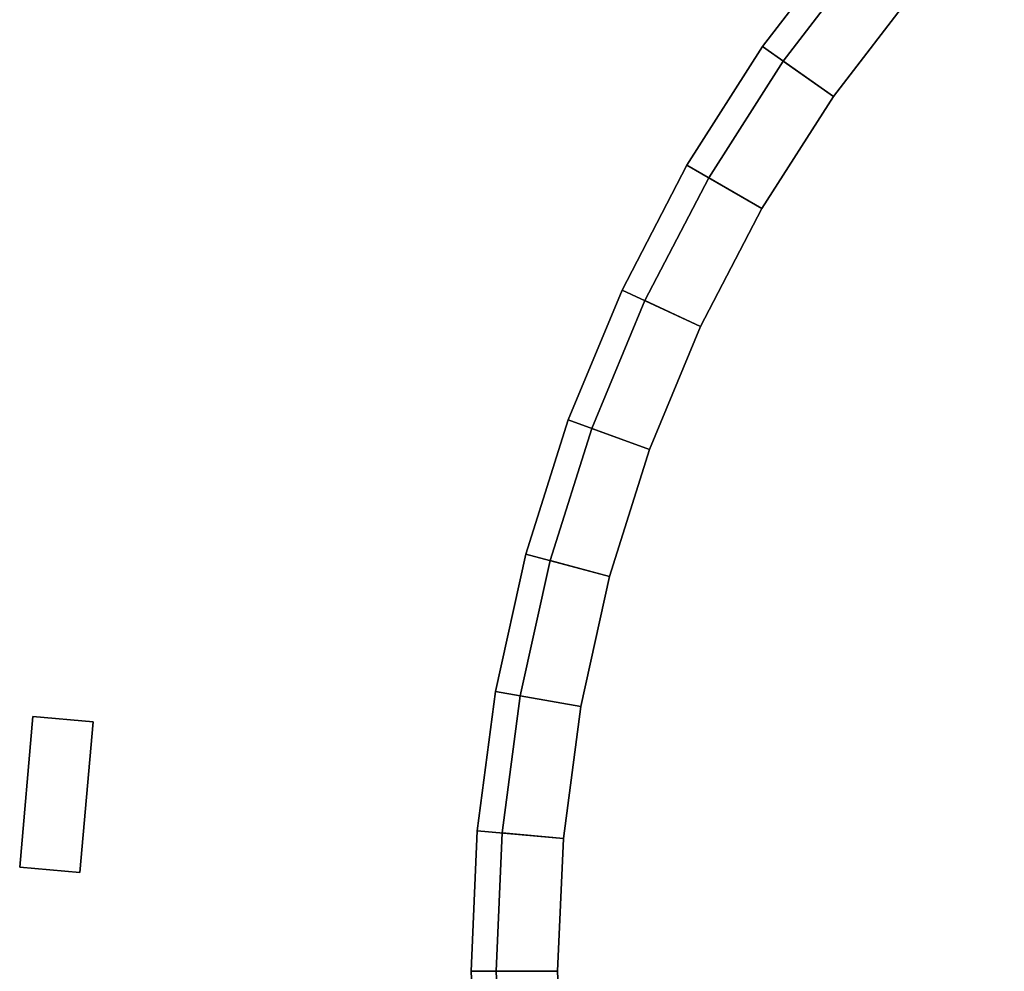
# Model space of a CAD drawing. Header units: millimetres. Extents: x -20.5 to 48.3, y -18.9 to 18.9.
# Tile 64 of 180: x -20.5 to -10.7, y 0 to 9.4. Entities that reach past the tile are written whole.
import ezdxf

# ---------------------------------------------------------------- set-up
doc = ezdxf.new("R2010")
doc.units = ezdxf.units.MM

# ---------------------------------------------------------------- blocks, each defined once
blk = doc.blocks.new('3D_13b48db8020_1')
at = {"color": 0, "flags": 1}
for tag, p in [('TGA-Nummer', (85, 0)), ('Hersteller', (85, -5)), ('Revisionsdatum', (85, -10)), ('Bezeichnung', (85, -15)), ('Bestellnummer', (85, -20)), ('DATANORM-Nummer', (85, -25)), ('DATANORM-Kurztext', (85, -30)), ('Nennweite', (85, -35)), ('Betriebstemperatur', (85, -40)), ('Betriebsdruck', (85, -45)), ('kvs_Wert', (85, -50)), ('Antrieb_DATANORM', (85, -55)), ('Antrieb_Text', (85, -60)), ('Produktzubehoer_DATANORM_1', (85, -65)), ('Produktzubehoer_Text_1', (85, -70)), ('Produktzubehoer_DATANORM_2', (85, -75)), ('Produktzubehoer_Text_2', (85, -80)), ('Produktzubehoer_DATANORM_3', (85, -85)), ('Produktzubehoer_Text_3', (85, -90)), ('Produktzubehoer_DATANORM_4', (85, -95)), ('Produktzubehoer_Text_4', (85, -100)), ('Produktzubehoer_DATANORM_5', (85, -105)), ('Produktzubehoer_Text_5', (85, -110)), ('Produktzubehoer_DATANORM_6', (85, -115)), ('Produktzubehoer_Text_6', (85, -120)), ('Produktzubehoer_DATANORM_7', (85, -125)), ('Produktzubehoer_Text_7', (85, -130))]:
    blk.add_attdef(tag, p, '', height=2.5, dxfattribs=at)
at = {"color": 250, "true_color": 0x2d3033}
mesh = blk.add_polyface(dxfattribs=at)
corners = [(-11.1408, 11.1408, 4.7491), (-12.0694, 10.1274, 4.7491), (-11.6021, 9.7353, 5.4991), (-10.7095, 10.7095, 5.4991), (-12.0694, 10.1274, 4.7491), (-12.9062, 9.037, 4.7491), (-12.4065, 8.6871, 5.4991), (-11.6021, 9.7353, 5.4991), (-10.7095, 10.7095, 5.4991), (-11.6021, 9.7353, 5.4991), (-12.0694, 10.1274, 6.2491), (-11.1408, 11.1408, 6.2491), (-11.6021, 9.7353, 5.4991), (-12.4065, 8.6871, 5.4991), (-12.9062, 9.037, 6.2491), (-12.0694, 10.1274, 6.2491), (-11.1408, 11.1408, 6.2491), (-12.0694, 10.1274, 6.2491), (-11.6021, 9.7353, 6.9991), (-10.7095, 10.7095, 6.9991), (-12.0694, 10.1274, 6.2491), (-12.9062, 9.037, 6.2491), (-12.4065, 8.6871, 6.9991), (-11.6021, 9.7353, 6.9991), (-10.7095, 10.7095, 6.9991), (-11.6021, 9.7353, 6.9991), (-12.0694, 10.1274, 7.7491), (-11.1408, 11.1408, 7.7491), (-11.6021, 9.7353, 6.9991), (-12.4065, 8.6871, 6.9991), (-12.9062, 9.037, 7.7491), (-12.0694, 10.1274, 7.7491), (-11.1408, 11.1408, 7.7491), (-12.0694, 10.1274, 7.7491), (-11.6021, 9.7353, 8.4991), (-10.7095, 10.7095, 8.4991), (-12.0694, 10.1274, 7.7491), (-12.9062, 9.037, 7.7491), (-12.4065, 8.6871, 8.4991), (-11.6021, 9.7353, 8.4991), (-10.7095, 10.7095, 8.4991), (-11.6021, 9.7353, 8.4991), (-12.0694, 10.1274, 9.2491), (-11.1408, 11.1408, 9.2491), (-11.6021, 9.7353, 8.4991), (-12.4065, 8.6871, 8.4991), (-12.9062, 9.037, 9.2491), (-12.0694, 10.1274, 9.2491), (-11.1408, 11.1408, 9.2491), (-12.0694, 10.1274, 9.2491), (-11.6021, 9.7353, 9.9991), (-10.7095, 10.7095, 9.9991), (-12.0694, 10.1274, 9.2491), (-12.9062, 9.037, 9.2491), (-12.4065, 8.6871, 9.9991), (-11.6021, 9.7353, 9.9991), (-10.7095, 10.7095, 9.9991), (-11.6021, 9.7353, 9.9991), (-12.0694, 10.1274, 10.7491), (-11.1408, 11.1408, 10.7491), (-11.6021, 9.7353, 9.9991), (-12.4065, 8.6871, 9.9991), (-12.9062, 9.037, 10.7491), (-12.0694, 10.1274, 10.7491), (-11.1408, 11.1408, 10.7491), (-12.0694, 10.1274, 10.7491), (-11.6021, 9.7353, 11.4991), (-10.7095, 10.7095, 11.4991), (-12.0694, 10.1274, 10.7491), (-12.9062, 9.037, 10.7491), (-12.4065, 8.6871, 11.4991), (-11.6021, 9.7353, 11.4991), (-10.7095, 10.7095, 11.4991), (-11.6021, 9.7353, 11.4991), (-12.0694, 10.1274, 12.2491), (-11.1408, 11.1408, 12.2491), (-11.6021, 9.7353, 11.4991), (-12.4065, 8.6871, 11.4991), (-12.9062, 9.037, 12.2491), (-12.0694, 10.1274, 12.2491), (-11.1408, 11.1408, 12.2491), (-12.0694, 10.1274, 12.2491), (-11.6021, 9.7353, 12.9991), (-10.7095, 10.7095, 12.9991), (-12.0694, 10.1274, 12.2491), (-12.9062, 9.037, 12.2491), (-12.4065, 8.6871, 12.9991), (-11.6021, 9.7353, 12.9991), (-10.7095, 10.7095, 12.9991), (-11.6021, 9.7353, 12.9991), (-12.0694, 10.1274, 13.7491), (-11.1408, 11.1408, 13.7491), (-11.6021, 9.7353, 12.9991), (-12.4065, 8.6871, 12.9991), (-12.9062, 9.037, 13.7491), (-12.0694, 10.1274, 13.7491), (-11.1408, 11.1408, 13.7491), (-12.0694, 10.1274, 13.7491), (-11.6021, 9.7353, 14.4991), (-10.7095, 10.7095, 14.4991), (-12.0694, 10.1274, 13.7491), (-12.9062, 9.037, 13.7491), (-12.4065, 8.6871, 14.4991), (-11.6021, 9.7353, 14.4991), (-12.9062, 9.037, 13.7491), (-13.6447, 7.8778, 13.7491), (-13.1164, 7.5728, 14.4991), (-12.4065, 8.6871, 14.4991), (-10.7095, 10.7095, 14.4991), (-11.6021, 9.7353, 14.4991), (-12.2609, 10.2881, 14.4991), (-11.3176, 11.3176, 14.4991), (-11.6021, 9.7353, 14.4991), (-12.4065, 8.6871, 14.4991), (-13.1109, 9.1804, 14.4991), (-12.2609, 10.2881, 14.4991), (-12.4065, 8.6871, 14.4991), (-13.1164, 7.5728, 14.4991), (-13.8612, 8.0028, 14.4991), (-13.1109, 9.1804, 14.4991), (-11.3176, 11.3176, 14.4991), (-12.2609, 10.2881, 14.4991), (-12.2609, 10.2881, 3.9991), (-11.3176, 11.3176, 3.9991), (-12.2609, 10.2881, 14.4991), (-13.1109, 9.1804, 14.4991), (-13.1109, 9.1804, 3.9991), (-12.2609, 10.2881, 3.9991), (-13.1109, 9.1804, 14.4991), (-13.8612, 8.0028, 14.4991), (-13.8612, 8.0028, 3.9991), (-13.1109, 9.1804, 3.9991), (-11.3176, 11.3176, 3.9991), (-12.2609, 10.2881, 3.9991), (-11.6021, 9.7353, 3.9991), (-10.7095, 10.7095, 3.9991), (-12.2609, 10.2881, 3.9991), (-13.1109, 9.1804, 3.9991), (-12.4065, 8.6871, 3.9991), (-11.6021, 9.7353, 3.9991), (-13.1109, 9.1804, 3.9991), (-13.8612, 8.0028, 3.9991), (-13.1164, 7.5728, 3.9991), (-12.4065, 8.6871, 3.9991), (-10.7095, 10.7095, 3.9991), (-11.6021, 9.7353, 3.9991), (-12.0694, 10.1274, 4.7491), (-11.1408, 11.1408, 4.7491), (-11.6021, 9.7353, 3.9991), (-12.4065, 8.6871, 3.9991), (-12.9062, 9.037, 4.7491), (-12.0694, 10.1274, 4.7491), (-12.4065, 8.6871, 3.9991), (-13.1164, 7.5728, 3.9991), (-13.6447, 7.8778, 4.7491), (-12.9062, 9.037, 4.7491)]
mesh.append_faces([[corners[k] for k in face] for face in [(0, 1, 2, 3), (4, 5, 6, 7), (8, 9, 10, 11), (12, 13, 14, 15), (16, 17, 18, 19), (20, 21, 22, 23), (24, 25, 26, 27), (28, 29, 30, 31), (32, 33, 34, 35), (36, 37, 38, 39), (40, 41, 42, 43), (44, 45, 46, 47), (48, 49, 50, 51), (52, 53, 54, 55), (56, 57, 58, 59), (60, 61, 62, 63), (64, 65, 66, 67), (68, 69, 70, 71), (72, 73, 74, 75), (76, 77, 78, 79), (80, 81, 82, 83), (84, 85, 86, 87), (88, 89, 90, 91), (92, 93, 94, 95), (96, 97, 98, 99), (100, 101, 102, 103), (104, 105, 106, 107), (108, 109, 110, 111), (112, 113, 114, 115), (116, 117, 118, 119), (120, 121, 122, 123), (124, 125, 126, 127), (128, 129, 130, 131), (132, 133, 134, 135), (136, 137, 138, 139), (140, 141, 142, 143), (144, 145, 146, 147), (148, 149, 150, 151), (152, 153, 154, 155)]], dxfattribs={"color": 250})
mesh = blk.add_polyface(dxfattribs=at)
corners = [(-12.9062, 9.037, 4.7491), (-13.6447, 7.8778, 4.7491), (-13.1164, 7.5728, 5.4991), (-12.4065, 8.6871, 5.4991), (-13.6447, 7.8778, 4.7491), (-14.2793, 6.6586, 4.7491), (-13.7265, 6.4008, 5.4991), (-13.1164, 7.5728, 5.4991), (-12.4065, 8.6871, 5.4991), (-13.1164, 7.5728, 5.4991), (-13.6447, 7.8778, 6.2491), (-12.9062, 9.037, 6.2491), (-13.1164, 7.5728, 5.4991), (-13.7265, 6.4008, 5.4991), (-14.2793, 6.6586, 6.2491), (-13.6447, 7.8778, 6.2491), (-12.9062, 9.037, 6.2491), (-13.6447, 7.8778, 6.2491), (-13.1164, 7.5728, 6.9991), (-12.4065, 8.6871, 6.9991), (-13.6447, 7.8778, 6.2491), (-14.2793, 6.6586, 6.2491), (-13.7265, 6.4008, 6.9991), (-13.1164, 7.5728, 6.9991), (-12.4065, 8.6871, 6.9991), (-13.1164, 7.5728, 6.9991), (-13.6447, 7.8778, 7.7491), (-12.9062, 9.037, 7.7491), (-13.1164, 7.5728, 6.9991), (-13.7265, 6.4008, 6.9991), (-14.2793, 6.6586, 7.7491), (-13.6447, 7.8778, 7.7491), (-12.9062, 9.037, 7.7491), (-13.6447, 7.8778, 7.7491), (-13.1164, 7.5728, 8.4991), (-12.4065, 8.6871, 8.4991), (-13.6447, 7.8778, 7.7491), (-14.2793, 6.6586, 7.7491), (-13.7265, 6.4008, 8.4991), (-13.1164, 7.5728, 8.4991), (-12.4065, 8.6871, 8.4991), (-13.1164, 7.5728, 8.4991), (-13.6447, 7.8778, 9.2491), (-12.9062, 9.037, 9.2491), (-13.1164, 7.5728, 8.4991), (-13.7265, 6.4008, 8.4991), (-14.2793, 6.6586, 9.2491), (-13.6447, 7.8778, 9.2491), (-12.9062, 9.037, 9.2491), (-13.6447, 7.8778, 9.2491), (-13.1164, 7.5728, 9.9991), (-12.4065, 8.6871, 9.9991), (-13.6447, 7.8778, 9.2491), (-14.2793, 6.6586, 9.2491), (-13.7265, 6.4008, 9.9991), (-13.1164, 7.5728, 9.9991), (-12.4065, 8.6871, 9.9991), (-13.1164, 7.5728, 9.9991), (-13.6447, 7.8778, 10.7491), (-12.9062, 9.037, 10.7491), (-13.1164, 7.5728, 9.9991), (-13.7265, 6.4008, 9.9991), (-14.2793, 6.6586, 10.7491), (-13.6447, 7.8778, 10.7491), (-12.9062, 9.037, 10.7491), (-13.6447, 7.8778, 10.7491), (-13.1164, 7.5728, 11.4991), (-12.4065, 8.6871, 11.4991), (-13.6447, 7.8778, 10.7491), (-14.2793, 6.6586, 10.7491), (-13.7265, 6.4008, 11.4991), (-13.1164, 7.5728, 11.4991), (-14.2793, 6.6586, 10.7491), (-14.8053, 5.3887, 10.7491), (-14.2321, 5.1801, 11.4991), (-13.7265, 6.4008, 11.4991), (-12.4065, 8.6871, 11.4991), (-13.1164, 7.5728, 11.4991), (-13.6447, 7.8778, 12.2491), (-12.9062, 9.037, 12.2491), (-13.1164, 7.5728, 11.4991), (-13.7265, 6.4008, 11.4991), (-14.2793, 6.6586, 12.2491), (-13.6447, 7.8778, 12.2491), (-13.7265, 6.4008, 11.4991), (-14.2321, 5.1801, 11.4991), (-14.8053, 5.3887, 12.2491), (-14.2793, 6.6586, 12.2491), (-12.9062, 9.037, 12.2491), (-13.6447, 7.8778, 12.2491), (-13.1164, 7.5728, 12.9991), (-12.4065, 8.6871, 12.9991), (-13.6447, 7.8778, 12.2491), (-14.2793, 6.6586, 12.2491), (-13.7265, 6.4008, 12.9991), (-13.1164, 7.5728, 12.9991), (-14.2793, 6.6586, 12.2491), (-14.8053, 5.3887, 12.2491), (-14.2321, 5.1801, 12.9991), (-13.7265, 6.4008, 12.9991), (-12.4065, 8.6871, 12.9991), (-13.1164, 7.5728, 12.9991), (-13.6447, 7.8778, 13.7491), (-12.9062, 9.037, 13.7491), (-13.1164, 7.5728, 12.9991), (-13.7265, 6.4008, 12.9991), (-14.2793, 6.6586, 13.7491), (-13.6447, 7.8778, 13.7491), (-13.7265, 6.4008, 12.9991), (-14.2321, 5.1801, 12.9991), (-14.8053, 5.3887, 13.7491), (-14.2793, 6.6586, 13.7491), (-13.6447, 7.8778, 13.7491), (-14.2793, 6.6586, 13.7491), (-13.7265, 6.4008, 14.4991), (-13.1164, 7.5728, 14.4991), (-14.2793, 6.6586, 13.7491), (-14.8053, 5.3887, 13.7491), (-14.2321, 5.1801, 14.4991), (-13.7265, 6.4008, 14.4991), (-13.1164, 7.5728, 14.4991), (-13.7265, 6.4008, 14.4991), (-14.5059, 6.7642, 14.4991), (-13.8612, 8.0028, 14.4991), (-13.7265, 6.4008, 14.4991), (-14.2321, 5.1801, 14.4991), (-15.0403, 5.4742, 14.4991), (-14.5059, 6.7642, 14.4991), (-13.8612, 8.0028, 14.4991), (-14.5059, 6.7642, 14.4991), (-14.5059, 6.7642, 3.9991), (-13.8612, 8.0028, 3.9991), (-14.5059, 6.7642, 14.4991), (-15.0403, 5.4742, 14.4991), (-15.0403, 5.4742, 3.9991), (-14.5059, 6.7642, 3.9991), (-13.8612, 8.0028, 3.9991), (-14.5059, 6.7642, 3.9991), (-13.7265, 6.4008, 3.9991), (-13.1164, 7.5728, 3.9991), (-14.5059, 6.7642, 3.9991), (-15.0403, 5.4742, 3.9991), (-14.2321, 5.1801, 3.9991), (-13.7265, 6.4008, 3.9991), (-13.1164, 7.5728, 3.9991), (-13.7265, 6.4008, 3.9991), (-14.2793, 6.6586, 4.7491), (-13.6447, 7.8778, 4.7491), (-13.7265, 6.4008, 3.9991), (-14.2321, 5.1801, 3.9991), (-14.8053, 5.3887, 4.7491), (-14.2793, 6.6586, 4.7491)]
mesh.append_faces([[corners[k] for k in face] for face in [(0, 1, 2, 3), (4, 5, 6, 7), (8, 9, 10, 11), (12, 13, 14, 15), (16, 17, 18, 19), (20, 21, 22, 23), (24, 25, 26, 27), (28, 29, 30, 31), (32, 33, 34, 35), (36, 37, 38, 39), (40, 41, 42, 43), (44, 45, 46, 47), (48, 49, 50, 51), (52, 53, 54, 55), (56, 57, 58, 59), (60, 61, 62, 63), (64, 65, 66, 67), (68, 69, 70, 71), (72, 73, 74, 75), (76, 77, 78, 79), (80, 81, 82, 83), (84, 85, 86, 87), (88, 89, 90, 91), (92, 93, 94, 95), (96, 97, 98, 99), (100, 101, 102, 103), (104, 105, 106, 107), (108, 109, 110, 111), (112, 113, 114, 115), (116, 117, 118, 119), (120, 121, 122, 123), (124, 125, 126, 127), (128, 129, 130, 131), (132, 133, 134, 135), (136, 137, 138, 139), (140, 141, 142, 143), (144, 145, 146, 147), (148, 149, 150, 151)]], dxfattribs={"color": 250})
mesh = blk.add_polyface(dxfattribs=at)
corners = [(-14.2793, 6.6586, 4.7491), (-14.8053, 5.3887, 4.7491), (-14.2321, 5.1801, 5.4991), (-13.7265, 6.4008, 5.4991), (-14.8053, 5.3887, 4.7491), (-15.2187, 4.0778, 4.7491), (-14.6294, 3.92, 5.4991), (-14.2321, 5.1801, 5.4991), (-15.2187, 4.0778, 4.7491), (-15.5161, 2.7359, 4.7491), (-14.9154, 2.63, 5.4991), (-14.6294, 3.92, 5.4991), (-13.7265, 6.4008, 5.4991), (-14.2321, 5.1801, 5.4991), (-14.8053, 5.3887, 6.2491), (-14.2793, 6.6586, 6.2491), (-14.2321, 5.1801, 5.4991), (-14.6294, 3.92, 5.4991), (-15.2187, 4.0778, 6.2491), (-14.8053, 5.3887, 6.2491), (-14.2793, 6.6586, 6.2491), (-14.8053, 5.3887, 6.2491), (-14.2321, 5.1801, 6.9991), (-13.7265, 6.4008, 6.9991), (-14.8053, 5.3887, 6.2491), (-15.2187, 4.0778, 6.2491), (-14.6294, 3.92, 6.9991), (-14.2321, 5.1801, 6.9991), (-15.2187, 4.0778, 6.2491), (-15.5161, 2.7359, 6.2491), (-14.9154, 2.63, 6.9991), (-14.6294, 3.92, 6.9991), (-13.7265, 6.4008, 6.9991), (-14.2321, 5.1801, 6.9991), (-14.8053, 5.3887, 7.7491), (-14.2793, 6.6586, 7.7491), (-14.2321, 5.1801, 6.9991), (-14.6294, 3.92, 6.9991), (-15.2187, 4.0778, 7.7491), (-14.8053, 5.3887, 7.7491), (-14.2793, 6.6586, 7.7491), (-14.8053, 5.3887, 7.7491), (-14.2321, 5.1801, 8.4991), (-13.7265, 6.4008, 8.4991), (-14.8053, 5.3887, 7.7491), (-15.2187, 4.0778, 7.7491), (-14.6294, 3.92, 8.4991), (-14.2321, 5.1801, 8.4991), (-15.2187, 4.0778, 7.7491), (-15.5161, 2.7359, 7.7491), (-14.9154, 2.63, 8.4991), (-14.6294, 3.92, 8.4991), (-13.7265, 6.4008, 8.4991), (-14.2321, 5.1801, 8.4991), (-14.8053, 5.3887, 9.2491), (-14.2793, 6.6586, 9.2491), (-14.2321, 5.1801, 8.4991), (-14.6294, 3.92, 8.4991), (-15.2187, 4.0778, 9.2491), (-14.8053, 5.3887, 9.2491), (-14.2793, 6.6586, 9.2491), (-14.8053, 5.3887, 9.2491), (-14.2321, 5.1801, 9.9991), (-13.7265, 6.4008, 9.9991), (-14.8053, 5.3887, 9.2491), (-15.2187, 4.0778, 9.2491), (-14.6294, 3.92, 9.9991), (-14.2321, 5.1801, 9.9991), (-15.2187, 4.0778, 9.2491), (-15.5161, 2.7359, 9.2491), (-14.9154, 2.63, 9.9991), (-14.6294, 3.92, 9.9991), (-13.7265, 6.4008, 9.9991), (-14.2321, 5.1801, 9.9991), (-14.8053, 5.3887, 10.7491), (-14.2793, 6.6586, 10.7491), (-14.2321, 5.1801, 9.9991), (-14.6294, 3.92, 9.9991), (-15.2187, 4.0778, 10.7491), (-14.8053, 5.3887, 10.7491), (-14.8053, 5.3887, 10.7491), (-15.2187, 4.0778, 10.7491), (-14.6294, 3.92, 11.4991), (-14.2321, 5.1801, 11.4991), (-15.2187, 4.0778, 10.7491), (-15.5161, 2.7359, 10.7491), (-14.9154, 2.63, 11.4991), (-14.6294, 3.92, 11.4991), (-14.2321, 5.1801, 11.4991), (-14.6294, 3.92, 11.4991), (-15.2187, 4.0778, 12.2491), (-14.8053, 5.3887, 12.2491), (-14.6294, 3.92, 11.4991), (-14.9154, 2.63, 11.4991), (-15.5161, 2.7359, 12.2491), (-15.2187, 4.0778, 12.2491), (-14.8053, 5.3887, 12.2491), (-15.2187, 4.0778, 12.2491), (-14.6294, 3.92, 12.9991), (-14.2321, 5.1801, 12.9991), (-15.2187, 4.0778, 12.2491), (-15.5161, 2.7359, 12.2491), (-14.9154, 2.63, 12.9991), (-14.6294, 3.92, 12.9991), (-14.2321, 5.1801, 12.9991), (-14.6294, 3.92, 12.9991), (-15.2187, 4.0778, 13.7491), (-14.8053, 5.3887, 13.7491), (-14.6294, 3.92, 12.9991), (-14.9154, 2.63, 12.9991), (-15.5161, 2.7359, 13.7491), (-15.2187, 4.0778, 13.7491), (-14.8053, 5.3887, 13.7491), (-15.2187, 4.0778, 13.7491), (-14.6294, 3.92, 14.4991), (-14.2321, 5.1801, 14.4991), (-15.2187, 4.0778, 13.7491), (-15.5161, 2.7359, 13.7491), (-14.9154, 2.63, 14.4991), (-14.6294, 3.92, 14.4991), (-14.2321, 5.1801, 14.4991), (-14.6294, 3.92, 14.4991), (-15.4601, 4.1425, 14.4991), (-15.0403, 5.4742, 14.4991), (-14.6294, 3.92, 14.4991), (-14.9154, 2.63, 14.4991), (-15.7624, 2.7793, 14.4991), (-15.4601, 4.1425, 14.4991), (-15.0403, 5.4742, 14.4991), (-15.4601, 4.1425, 14.4991), (-15.4601, 4.1425, 3.9991), (-15.0403, 5.4742, 3.9991), (-15.4601, 4.1425, 14.4991), (-15.7624, 2.7793, 14.4991), (-15.7624, 2.7793, 3.9991), (-15.4601, 4.1425, 3.9991), (-15.0403, 5.4742, 3.9991), (-15.4601, 4.1425, 3.9991), (-14.6294, 3.92, 3.9991), (-14.2321, 5.1801, 3.9991), (-15.4601, 4.1425, 3.9991), (-15.7624, 2.7793, 3.9991), (-14.9154, 2.63, 3.9991), (-14.6294, 3.92, 3.9991), (-14.2321, 5.1801, 3.9991), (-14.6294, 3.92, 3.9991), (-15.2187, 4.0778, 4.7491), (-14.8053, 5.3887, 4.7491), (-14.6294, 3.92, 3.9991), (-14.9154, 2.63, 3.9991), (-15.5161, 2.7359, 4.7491), (-15.2187, 4.0778, 4.7491)]
mesh.append_faces([[corners[k] for k in face] for face in [(0, 1, 2, 3), (4, 5, 6, 7), (8, 9, 10, 11), (12, 13, 14, 15), (16, 17, 18, 19), (20, 21, 22, 23), (24, 25, 26, 27), (28, 29, 30, 31), (32, 33, 34, 35), (36, 37, 38, 39), (40, 41, 42, 43), (44, 45, 46, 47), (48, 49, 50, 51), (52, 53, 54, 55), (56, 57, 58, 59), (60, 61, 62, 63), (64, 65, 66, 67), (68, 69, 70, 71), (72, 73, 74, 75), (76, 77, 78, 79), (80, 81, 82, 83), (84, 85, 86, 87), (88, 89, 90, 91), (92, 93, 94, 95), (96, 97, 98, 99), (100, 101, 102, 103), (104, 105, 106, 107), (108, 109, 110, 111), (112, 113, 114, 115), (116, 117, 118, 119), (120, 121, 122, 123), (124, 125, 126, 127), (128, 129, 130, 131), (132, 133, 134, 135), (136, 137, 138, 139), (140, 141, 142, 143), (144, 145, 146, 147), (148, 149, 150, 151)]], dxfattribs={"color": 250})
mesh = blk.add_polyface(dxfattribs=at)
corners = [(-15.5161, 2.7359, 4.7491), (-15.6956, 1.3732, 4.7491), (-15.0879, 1.32, 5.4991), (-14.9154, 2.63, 5.4991), (-15.6956, 1.3732, 4.7491), (-15.7555, 0, 4.7491), (-15.1455, 0, 5.4991), (-15.0879, 1.32, 5.4991), (-14.6294, 3.92, 5.4991), (-14.9154, 2.63, 5.4991), (-15.5161, 2.7359, 6.2491), (-15.2187, 4.0778, 6.2491), (-14.9154, 2.63, 5.4991), (-15.0879, 1.32, 5.4991), (-15.6956, 1.3732, 6.2491), (-15.5161, 2.7359, 6.2491), (-15.0879, 1.32, 5.4991), (-15.1455, 0, 5.4991), (-15.7555, 0, 6.2491), (-15.6956, 1.3732, 6.2491), (-15.5161, 2.7359, 6.2491), (-15.6956, 1.3732, 6.2491), (-15.0879, 1.32, 6.9991), (-14.9154, 2.63, 6.9991), (-15.6956, 1.3732, 6.2491), (-15.7555, 0, 6.2491), (-15.1455, 0, 6.9991), (-15.0879, 1.32, 6.9991), (-14.6294, 3.92, 6.9991), (-14.9154, 2.63, 6.9991), (-15.5161, 2.7359, 7.7491), (-15.2187, 4.0778, 7.7491), (-14.9154, 2.63, 6.9991), (-15.0879, 1.32, 6.9991), (-15.6956, 1.3732, 7.7491), (-15.5161, 2.7359, 7.7491), (-15.0879, 1.32, 6.9991), (-15.1455, 0, 6.9991), (-15.7555, 0, 7.7491), (-15.6956, 1.3732, 7.7491), (-15.5161, 2.7359, 7.7491), (-15.6956, 1.3732, 7.7491), (-15.0879, 1.32, 8.4991), (-14.9154, 2.63, 8.4991), (-15.6956, 1.3732, 7.7491), (-15.7555, 0, 7.7491), (-15.1455, 0, 8.4991), (-15.0879, 1.32, 8.4991), (-14.6294, 3.92, 8.4991), (-14.9154, 2.63, 8.4991), (-15.5161, 2.7359, 9.2491), (-15.2187, 4.0778, 9.2491), (-14.9154, 2.63, 8.4991), (-15.0879, 1.32, 8.4991), (-15.6956, 1.3732, 9.2491), (-15.5161, 2.7359, 9.2491), (-15.0879, 1.32, 8.4991), (-15.1455, 0, 8.4991), (-15.7555, 0, 9.2491), (-15.6956, 1.3732, 9.2491), (-15.5161, 2.7359, 9.2491), (-15.6956, 1.3732, 9.2491), (-15.0879, 1.32, 9.9991), (-14.9154, 2.63, 9.9991), (-15.6956, 1.3732, 9.2491), (-15.7555, 0, 9.2491), (-15.1455, 0, 9.9991), (-15.0879, 1.32, 9.9991), (-14.6294, 3.92, 9.9991), (-14.9154, 2.63, 9.9991), (-15.5161, 2.7359, 10.7491), (-15.2187, 4.0778, 10.7491), (-14.9154, 2.63, 9.9991), (-15.0879, 1.32, 9.9991), (-15.6956, 1.3732, 10.7491), (-15.5161, 2.7359, 10.7491), (-15.0879, 1.32, 9.9991), (-15.1455, 0, 9.9991), (-15.7555, 0, 10.7491), (-15.6956, 1.3732, 10.7491), (-15.5161, 2.7359, 10.7491), (-15.6956, 1.3732, 10.7491), (-15.0879, 1.32, 11.4991), (-14.9154, 2.63, 11.4991), (-15.6956, 1.3732, 10.7491), (-15.7555, 0, 10.7491), (-15.1455, 0, 11.4991), (-15.0879, 1.32, 11.4991), (-14.9154, 2.63, 11.4991), (-15.0879, 1.32, 11.4991), (-15.6956, 1.3732, 12.2491), (-15.5161, 2.7359, 12.2491), (-15.0879, 1.32, 11.4991), (-15.1455, 0, 11.4991), (-15.7555, 0, 12.2491), (-15.6956, 1.3732, 12.2491), (-15.5161, 2.7359, 12.2491), (-15.6956, 1.3732, 12.2491), (-15.0879, 1.32, 12.9991), (-14.9154, 2.63, 12.9991), (-15.6956, 1.3732, 12.2491), (-15.7555, 0, 12.2491), (-15.1455, 0, 12.9991), (-15.0879, 1.32, 12.9991), (-14.9154, 2.63, 12.9991), (-15.0879, 1.32, 12.9991), (-15.6956, 1.3732, 13.7491), (-15.5161, 2.7359, 13.7491), (-15.0879, 1.32, 12.9991), (-15.1455, 0, 12.9991), (-15.7555, 0, 13.7491), (-15.6956, 1.3732, 13.7491), (-15.5161, 2.7359, 13.7491), (-15.6956, 1.3732, 13.7491), (-15.0879, 1.32, 14.4991), (-14.9154, 2.63, 14.4991), (-15.6956, 1.3732, 13.7491), (-15.7555, 0, 13.7491), (-15.1455, 0, 14.4991), (-15.0879, 1.32, 14.4991), (-14.9154, 2.63, 14.4991), (-15.0879, 1.32, 14.4991), (-15.9446, 1.395, 14.4991), (-15.7624, 2.7793, 14.4991), (-15.0879, 1.32, 14.4991), (-15.1455, 0, 14.4991), (-16.0055, 0, 14.4991), (-15.9446, 1.395, 14.4991), (-15.7624, 2.7793, 14.4991), (-15.9446, 1.395, 14.4991), (-15.9446, 1.395, 3.9991), (-15.7624, 2.7793, 3.9991), (-15.9446, 1.395, 14.4991), (-16.0055, 0, 14.4991), (-16.0055, 0, 3.9991), (-15.9446, 1.395, 3.9991), (-15.7624, 2.7793, 3.9991), (-15.9446, 1.395, 3.9991), (-15.0879, 1.32, 3.9991), (-14.9154, 2.63, 3.9991), (-15.9446, 1.395, 3.9991), (-16.0055, 0, 3.9991), (-15.1455, 0, 3.9991), (-15.0879, 1.32, 3.9991), (-14.9154, 2.63, 3.9991), (-15.0879, 1.32, 3.9991), (-15.6956, 1.3732, 4.7491), (-15.5161, 2.7359, 4.7491), (-15.0879, 1.32, 3.9991), (-15.1455, 0, 3.9991), (-15.7555, 0, 4.7491), (-15.6956, 1.3732, 4.7491)]
mesh.append_faces([[corners[k] for k in face] for face in [(0, 1, 2, 3), (4, 5, 6, 7), (8, 9, 10, 11), (12, 13, 14, 15), (16, 17, 18, 19), (20, 21, 22, 23), (24, 25, 26, 27), (28, 29, 30, 31), (32, 33, 34, 35), (36, 37, 38, 39), (40, 41, 42, 43), (44, 45, 46, 47), (48, 49, 50, 51), (52, 53, 54, 55), (56, 57, 58, 59), (60, 61, 62, 63), (64, 65, 66, 67), (68, 69, 70, 71), (72, 73, 74, 75), (76, 77, 78, 79), (80, 81, 82, 83), (84, 85, 86, 87), (88, 89, 90, 91), (92, 93, 94, 95), (96, 97, 98, 99), (100, 101, 102, 103), (104, 105, 106, 107), (108, 109, 110, 111), (112, 113, 114, 115), (116, 117, 118, 119), (120, 121, 122, 123), (124, 125, 126, 127), (128, 129, 130, 131), (132, 133, 134, 135), (136, 137, 138, 139), (140, 141, 142, 143), (144, 145, 146, 147), (148, 149, 150, 151)]], dxfattribs={"color": 250})
at = {"color": 254, "true_color": 0xddddd3}
mesh = blk.add_polyface(dxfattribs=at)
corners = [(-19.8896, 0.9816, 0.01), (-19.8896, 0.9816, 8.01), (-20.4873, 1.0339, 8.01), (-20.4873, 1.0339, 0.01), (-19.7589, 2.4759, 0.01), (-19.7589, 2.4759, 8.01), (-20.3566, 2.5282, 8.01), (-20.3566, 2.5282, 0.01)]
mesh.append_faces([[corners[k] for k in face] for face in [(0, 1, 2, 3), (3, 2, 6, 7), (7, 6, 5, 4), (4, 5, 1, 0), (5, 6, 2, 1), (7, 4, 0, 3)]], dxfattribs={"color": 254})
at = {"color": 250, "true_color": 0x2d3033}
mesh = blk.add_polyface(dxfattribs=at)
corners = [(-15.7555, 0, 4.7491), (-15.6956, -1.3732, 4.7491), (-15.0879, -1.32, 5.4991), (-15.1455, 0, 5.4991), (-15.6956, -1.3732, 4.7491), (-15.5162, -2.7359, 4.7491), (-14.9154, -2.63, 5.4991), (-15.0879, -1.32, 5.4991), (-15.1455, 0, 5.4991), (-15.0879, -1.32, 5.4991), (-15.6956, -1.3732, 6.2491), (-15.7555, 0, 6.2491), (-15.0879, -1.32, 5.4991), (-14.9154, -2.63, 5.4991), (-15.5162, -2.7359, 6.2491), (-15.6956, -1.3732, 6.2491), (-15.7555, 0, 6.2491), (-15.6956, -1.3732, 6.2491), (-15.0879, -1.32, 6.9991), (-15.1455, 0, 6.9991), (-15.6956, -1.3732, 6.2491), (-15.5162, -2.7359, 6.2491), (-14.9154, -2.63, 6.9991), (-15.0879, -1.32, 6.9991), (-15.1455, 0, 6.9991), (-15.0879, -1.32, 6.9991), (-15.6956, -1.3732, 7.7491), (-15.7555, 0, 7.7491), (-15.0879, -1.32, 6.9991), (-14.9154, -2.63, 6.9991), (-15.5162, -2.7359, 7.7491), (-15.6956, -1.3732, 7.7491), (-15.7555, 0, 7.7491), (-15.6956, -1.3732, 7.7491), (-15.0879, -1.32, 8.4991), (-15.1455, 0, 8.4991), (-15.6956, -1.3732, 7.7491), (-15.5162, -2.7359, 7.7491), (-14.9154, -2.63, 8.4991), (-15.0879, -1.32, 8.4991), (-15.5162, -2.7359, 7.7491), (-15.2187, -4.0778, 7.7491), (-14.6294, -3.9199, 8.4991), (-14.9154, -2.63, 8.4991), (-15.1455, 0, 8.4991), (-15.0879, -1.32, 8.4991), (-15.6956, -1.3732, 9.2491), (-15.7555, 0, 9.2491), (-15.0879, -1.32, 8.4991), (-14.9154, -2.63, 8.4991), (-15.5162, -2.7359, 9.2491), (-15.6956, -1.3732, 9.2491), (-15.7555, 0, 9.2491), (-15.6956, -1.3732, 9.2491), (-15.0879, -1.32, 9.9991), (-15.1455, 0, 9.9991), (-15.6956, -1.3732, 9.2491), (-15.5162, -2.7359, 9.2491), (-14.9154, -2.63, 9.9991), (-15.0879, -1.32, 9.9991), (-15.5162, -2.7359, 9.2491), (-15.2187, -4.0778, 9.2491), (-14.6294, -3.9199, 9.9991), (-14.9154, -2.63, 9.9991), (-15.1455, 0, 9.9991), (-15.0879, -1.32, 9.9991), (-15.6956, -1.3732, 10.7491), (-15.7555, 0, 10.7491), (-15.0879, -1.32, 9.9991), (-14.9154, -2.63, 9.9991), (-15.5162, -2.7359, 10.7491), (-15.6956, -1.3732, 10.7491), (-15.7555, 0, 10.7491), (-15.6956, -1.3732, 10.7491), (-15.0879, -1.32, 11.4991), (-15.1455, 0, 11.4991), (-15.6956, -1.3732, 10.7491), (-15.5162, -2.7359, 10.7491), (-14.9154, -2.63, 11.4991), (-15.0879, -1.32, 11.4991), (-15.5162, -2.7359, 10.7491), (-15.2187, -4.0778, 10.7491), (-14.6294, -3.9199, 11.4991), (-14.9154, -2.63, 11.4991), (-15.1455, 0, 11.4991), (-15.0879, -1.32, 11.4991), (-15.6956, -1.3732, 12.2491), (-15.7555, 0, 12.2491), (-15.0879, -1.32, 11.4991), (-14.9154, -2.63, 11.4991), (-15.5162, -2.7359, 12.2491), (-15.6956, -1.3732, 12.2491), (-15.7555, 0, 12.2491), (-15.6956, -1.3732, 12.2491), (-15.0879, -1.32, 12.9991), (-15.1455, 0, 12.9991), (-15.6956, -1.3732, 12.2491), (-15.5162, -2.7359, 12.2491), (-14.9154, -2.63, 12.9991), (-15.0879, -1.32, 12.9991), (-15.5162, -2.7359, 12.2491), (-15.2187, -4.0778, 12.2491), (-14.6294, -3.9199, 12.9991), (-14.9154, -2.63, 12.9991), (-15.1455, 0, 12.9991), (-15.0879, -1.32, 12.9991), (-15.6956, -1.3732, 13.7491), (-15.7555, 0, 13.7491), (-15.0879, -1.32, 12.9991), (-14.9154, -2.63, 12.9991), (-15.5162, -2.7359, 13.7491), (-15.6956, -1.3732, 13.7491), (-15.7555, 0, 13.7491), (-15.6956, -1.3732, 13.7491), (-15.0879, -1.32, 14.4991), (-15.1455, 0, 14.4991), (-15.6956, -1.3732, 13.7491), (-15.5162, -2.7359, 13.7491), (-14.9154, -2.63, 14.4991), (-15.0879, -1.32, 14.4991), (-15.5162, -2.7359, 13.7491), (-15.2187, -4.0778, 13.7491), (-14.6294, -3.9199, 14.4991), (-14.9154, -2.63, 14.4991), (-15.1455, 0, 14.4991), (-15.0879, -1.32, 14.4991), (-15.9446, -1.395, 14.4991), (-16.0055, 0, 14.4991), (-15.0879, -1.32, 14.4991), (-14.9154, -2.63, 14.4991), (-15.7624, -2.7793, 14.4991), (-15.9446, -1.395, 14.4991), (-16.0055, 0, 14.4991), (-15.9446, -1.395, 14.4991), (-15.9446, -1.395, 3.9991), (-16.0055, 0, 3.9991), (-15.9446, -1.395, 14.4991), (-15.7624, -2.7793, 14.4991), (-15.7624, -2.7793, 3.9991), (-15.9446, -1.395, 3.9991), (-16.0055, 0, 3.9991), (-15.9446, -1.395, 3.9991), (-15.0879, -1.32, 3.9991), (-15.1455, 0, 3.9991), (-15.9446, -1.395, 3.9991), (-15.7624, -2.7793, 3.9991), (-14.9154, -2.63, 3.9991), (-15.0879, -1.32, 3.9991), (-15.1455, 0, 3.9991), (-15.0879, -1.32, 3.9991), (-15.6956, -1.3732, 4.7491), (-15.7555, 0, 4.7491), (-15.0879, -1.32, 3.9991), (-14.9154, -2.63, 3.9991), (-15.5162, -2.7359, 4.7491), (-15.6956, -1.3732, 4.7491)]
mesh.append_faces([[corners[k] for k in face] for face in [(0, 1, 2, 3), (4, 5, 6, 7), (8, 9, 10, 11), (12, 13, 14, 15), (16, 17, 18, 19), (20, 21, 22, 23), (24, 25, 26, 27), (28, 29, 30, 31), (32, 33, 34, 35), (36, 37, 38, 39), (40, 41, 42, 43), (44, 45, 46, 47), (48, 49, 50, 51), (52, 53, 54, 55), (56, 57, 58, 59), (60, 61, 62, 63), (64, 65, 66, 67), (68, 69, 70, 71), (72, 73, 74, 75), (76, 77, 78, 79), (80, 81, 82, 83), (84, 85, 86, 87), (88, 89, 90, 91), (92, 93, 94, 95), (96, 97, 98, 99), (100, 101, 102, 103), (104, 105, 106, 107), (108, 109, 110, 111), (112, 113, 114, 115), (116, 117, 118, 119), (120, 121, 122, 123), (124, 125, 126, 127), (128, 129, 130, 131), (132, 133, 134, 135), (136, 137, 138, 139), (140, 141, 142, 143), (144, 145, 146, 147), (148, 149, 150, 151), (152, 153, 154, 155)]], dxfattribs={"color": 250})

msp = doc.modelspace()

# ---------------------------------------------------------------- block references
msp.add_blockref('3D_13b48db8020_1', (0, 0))

doc.saveas('drawing.dxf')
